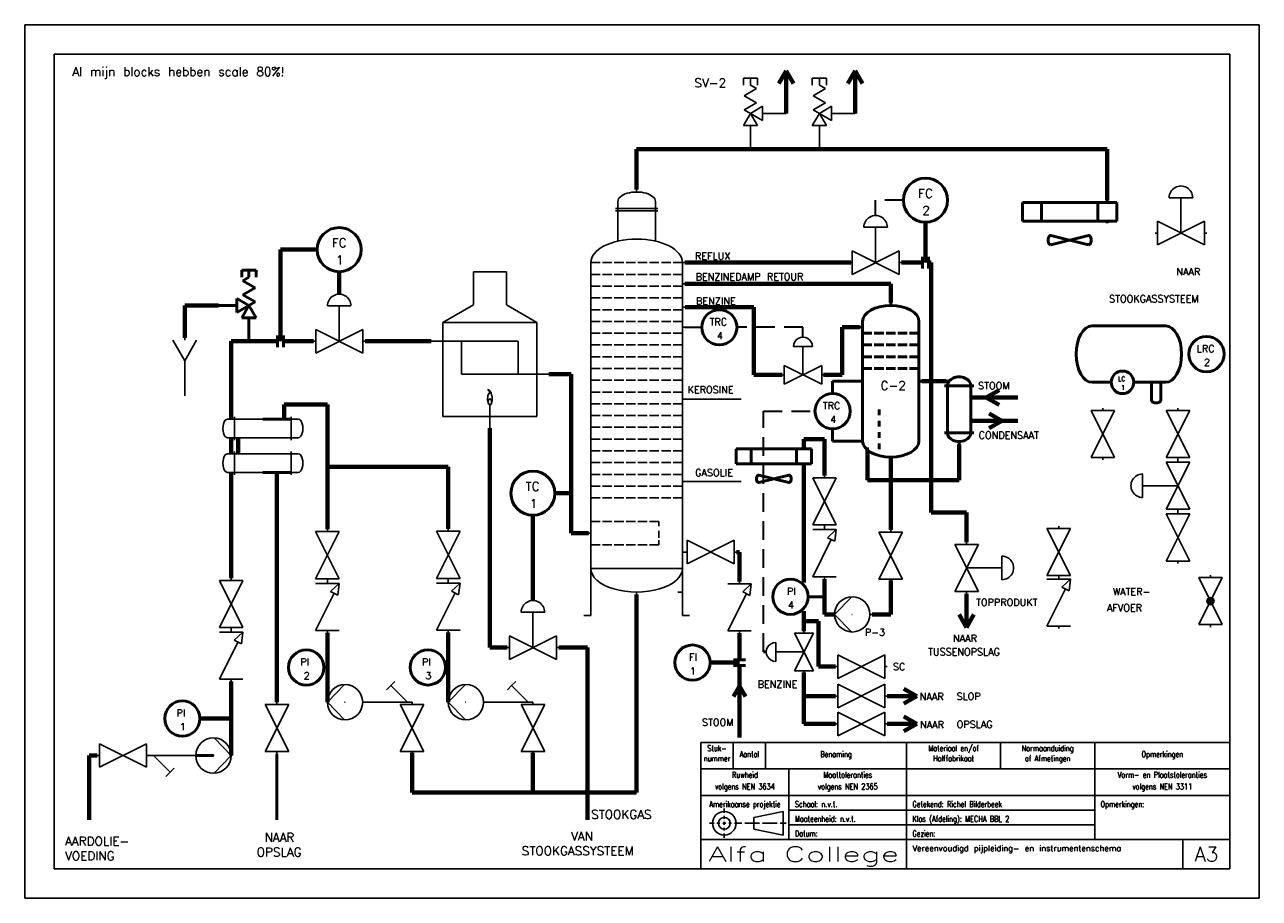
# Model space of a CAD drawing. Extents: x 0 to 420, y 0 to 297.
import ezdxf
from ezdxf.enums import TextEntityAlignment as Align

# ---------------------------------------------------------------- set-up
doc = ezdxf.new("R2010")
doc.units = 0
doc.header["$MEASUREMENT"] = 0
doc.linetypes.add('HIDDEN', pattern=[9.525, 6.35, -3.175])
doc.layers.get('0').update_dxf_attribs({"linetype": 'CONTINUOUS'})
for name, color, linetype in [('KADER25', 3, 'CONTINUOUS'), ('KADER50', 7, 'CONTINUOUS'), ('KADER70', 5, 'CONTINUOUS'), ('T25', 3, 'CONTINUOUS'), ('T70', 5, 'CONTINUOUS')]:
    doc.layers.add(name, color=color, linetype=linetype)
for name, color, linetype, lineweight in [('Omtrekslijn', 7, 'CONTINUOUS', 50), ('Proceslijn', 5, 'CONTINUOUS', 70), ('Stippellijn', 3, 'HIDDEN', 35), ('Tekst', 3, 'CONTINUOUS', 35)]:
    doc.layers.add(name, color=color, linetype=linetype, lineweight=lineweight)
doc.styles.add('KADER1', font='SIMPLEX.SHX', dxfattribs={"height": 5})
doc.styles.add('KADER2', font='SIMPLEX.shx', dxfattribs={"width": 0.7, "height": 2})
doc.styles.get("Standard").update_dxf_attribs({"font": 'TXT.shx', "height": 3})

# ---------------------------------------------------------------- blocks, each defined once
blk = doc.blocks.new('04_NenWarmtewisselaar')
at = {"layer": 'KADER25', "color": 0}
for p, q in [((-12, 8), (-15, 8)), ((-12, 8), (-12, 9)), ((12, 8), (-12, 8)), ((-12, 8), (-12, 0)), ((12, 8), (12, 9)), ((12, 0), (12, 8)), ((12, 8), (15, 8)), ((-12, 0), (-15, 0)), ((-12, 0), (12, 0)), ((-12, 0), (-12, -1)), ((12, 0), (12, 0)), ((12, 0), (15, 0)), ((12, 0), (12, -1))]:
    blk.add_line(p, q, dxfattribs=at)
for centre, major_axis in [((-15, 4), (0, 4)), ((15, 4), (0, -4))]:
    blk.add_ellipse(centre, major_axis=major_axis, ratio=0.5, start_param=0, end_param=3.141593, dxfattribs=at)
blk = doc.blocks.new('04_NenFornuis')
at = {"layer": 'KADER25', "color": 0}
for p, q in [((-7.01, 47.5), (-7.01, 61.5)), ((7.01, 61.5), (-7.01, 61.5)), ((7.01, 47.5), (7.01, 61.5)), ((-20, 40), (-7.01, 47.5)), ((20, 40), (7.01, 47.5)), ((-20, 0), (-20, 40)), ((-20, 40), (20, 40)), ((20, 40), (20, 0)), ((-20, 32), (-25, 32)), ((-20, 32), (12, 32)), ((-12, 18), (-12, 32)), ((12, 32), (12, 18)), ((12, 18), (-12, 18)), ((12, 18), (20, 18)), ((20, 18), (25, 18)), ((20, 0), (-20, 0)), ((0, 0), (0, 5)), ((0, 0), (0, -5))]:
    blk.add_line(p, q, dxfattribs=at)
for centre, major_axis, ratio, start_param, end_param in [((-0.49, 8.22), (0.49, -3.22), 0.442287, 0, 3.141593), ((-0.49, 9.47), (-0.49, 1.97), 0.356881, 4.885896, 6.283185), ((0, 7.5), (0, -2.5), 0.395368, 3.027106, 6.283185)]:
    blk.add_ellipse(centre, major_axis=major_axis, ratio=ratio, start_param=start_param, end_param=end_param, dxfattribs=at)
blk.add_ellipse((0, 6.25), major_axis=(0, -1.25), ratio=0.59927, dxfattribs=at)
blk = doc.blocks.new('04_KlepMetRegelaar')
at = {"layer": 'KADER25', "color": 0}
for p, q in [((11, 15), (6, 15)), ((11, 0), (11, 15)), ((11, 15), (16, 15)), ((1, 0), (0, 0)), ((1, 5), (1, 0)), ((1, -5), (21, 5)), ((21, -5), (1, 5)), ((1, 0), (1, -5)), ((21, 0), (21, 5)), ((22, 0), (21, 0)), ((21, 0), (21, -5))]:
    blk.add_line(p, q, dxfattribs=at)
blk.add_ellipse((11, 15), major_axis=(5, 0), ratio=1, start_param=0, end_param=3.141593, dxfattribs=at)
blk = doc.blocks.new('04_Klep')
at = {"layer": 'KADER25', "color": 0}
for p, q in [((1, 0), (0, 0)), ((1, 5), (1, 0)), ((1, -5), (21, 5)), ((21, -5), (1, 5)), ((1, 0), (1, -5)), ((21, 0), (21, 5)), ((22, 0), (21, 0)), ((21, 0), (21, -5))]:
    blk.add_line(p, q, dxfattribs=at)
blk = doc.blocks.new('04_Y_filter')
at = {"layer": 'KADER25', "color": 0}
for p, q in [((1, 0), (-1, 0)), ((19, 0), (1, 0)), ((1, 0), (8.07, -7.07)), ((8.07, -7.07), (6.3, -8.84)), ((8.07, -7.07), (9.84, -5.3))]:
    blk.add_line(p, q, dxfattribs=at)
blk = doc.blocks.new('04_NenPomp')
at = {"layer": 'KADER25', "color": 0}
for p, q in [((15, 0), (7.74, 7.5)), ((0, 0), (-1, 0)), ((7.5, 0), (7.74, 0)), ((7.74, 0), (7.5, 0)), ((7.5, 0), (7.5, 0)), ((7.5, 0), (7.5, 0)), ((7.74, -7.5), (15, 0)), ((15, 0), (15, 0))]:
    blk.add_line(p, q, dxfattribs=at)
blk.add_circle((7.5, 0), 7.5, dxfattribs=at)
blk = doc.blocks.new('04_Terugslagklep')
at = {"layer": 'KADER25', "color": 0}
for p, q in [((1, 0), (0, 0)), ((1, 5), (1, 0)), ((16.8, -2.9), (1, 5)), ((1, 0), (1, -5)), ((21, 0), (21, 5)), ((22, 0), (21, 0)), ((21, 0), (21, -5)), ((17.59, -1.34), (16.04, -4.39)), ((21, -5), (16.04, -4.39)), ((21, -5), (17.59, -1.34))]:
    blk.add_line(p, q, dxfattribs=at)
blk = doc.blocks.new('04_Funnel')
at = {"layer": 'KADER25', "color": 0}
for p, q in [((0, -1), (0, 0)), ((0, -9.66), (-5, -1)), ((0, -9.66), (5, -1)), ((0, -9.66), (0, -24.66))]:
    blk.add_line(p, q, dxfattribs=at)
blk = doc.blocks.new('04_Kolom')
at = {"layer": 'KADER25', "color": 0}
for p, q in [((0, 170), (0, 171)), ((-8, 163), (-9, 163)), ((-8, 166), (-8, 149.12)), ((-8, 166), (-8, 163)), ((-8, 163), (8, 163)), ((-8, 163), (-8, 162)), ((8, 166), (8, 149.12)), ((8, 163), (9, 163)), ((-8, 162), (-9, 162)), ((-8, 162), (8, 162)), ((8, 162), (9, 162)), ((-19.5, 10), (-19.5, 140)), ((-19.5, 140), (-15.5, 140)), ((-14.5, 140), (-10.5, 140)), ((-9.5, 140), (-5.5, 140)), ((-4.5, 140), (-0.5, 140)), ((0.5, 140), (4.5, 140)), ((5.5, 140), (9.5, 140)), ((10.5, 140), (14.5, 140)), ((15.5, 140), (19.5, 140)), ((19.5, 10), (19.5, 140)), ((19.5, 140), (20.5, 140)), ((-19.5, 135), (-15.5, 135)), ((-14.5, 135), (-10.5, 135)), ((-9.5, 135), (-5.5, 135)), ((-4.5, 135), (-0.5, 135)), ((0.5, 135), (4.5, 135)), ((5.5, 135), (9.5, 135)), ((10.5, 135), (14.5, 135)), ((15.5, 135), (19.5, 135)), ((-19.5, 130), (-15.5, 130)), ((-14.5, 130), (-10.5, 130)), ((-9.5, 130), (-5.5, 130)), ((-4.5, 130), (-0.5, 130)), ((0.5, 130), (4.5, 130)), ((5.5, 130), (9.5, 130)), ((10.5, 130), (14.5, 130)), ((15.5, 130), (19.5, 130)), ((19.5, 130), (19.5, 131)), ((19.5, 131), (20.5, 131)), ((-19.5, 125), (-15.5, 125)), ((-14.5, 125), (-10.5, 125)), ((-9.5, 125), (-5.5, 125)), ((-4.5, 125), (-0.5, 125)), ((0.5, 125), (4.5, 125)), ((5.5, 125), (9.5, 125)), ((10.5, 125), (14.5, 125)), ((15.5, 125), (19.5, 125)), ((19.5, 120), (19.57, 121)), ((19.57, 121), (20.57, 121)), ((-19.5, 120), (-15.5, 120)), ((-14.5, 120), (-10.5, 120)), ((-9.5, 120), (-5.5, 120)), ((-4.5, 120), (-0.5, 120)), ((0.5, 120), (4.5, 120)), ((5.5, 120), (9.5, 120)), ((10.5, 120), (14.5, 120)), ((15.5, 120), (19.5, 120)), ((-19.5, 115), (-15.5, 115)), ((-14.5, 115), (-10.5, 115)), ((-9.5, 115), (-5.5, 115)), ((-4.5, 115), (-0.5, 115)), ((0.5, 115), (4.5, 115)), ((5.5, 115), (9.5, 115)), ((10.5, 115), (14.5, 115)), ((15.5, 115), (19.5, 115)), ((19.5, 110), (19.5, 112.5)), ((19.5, 112.5), (20.5, 112.5)), ((-19.5, 110), (-15.5, 110)), ((-19.5, 105), (-15.5, 105)), ((-14.5, 110), (-10.5, 110)), ((-14.5, 105), (-10.5, 105)), ((-9.5, 110), (-5.5, 110)), ((-9.5, 105), (-5.5, 105)), ((-4.5, 110), (-0.5, 110)), ((-4.5, 105), (-0.5, 105)), ((0.5, 110), (4.5, 110)), ((0.5, 105), (4.5, 105)), ((5.5, 110), (9.5, 110)), ((5.5, 105), (9.5, 105)), ((10.5, 110), (14.5, 110)), ((10.5, 105), (14.5, 105)), ((15.5, 110), (19.5, 110)), ((15.5, 105), (19.5, 105)), ((-19.5, 100), (-15.5, 100)), ((-14.5, 100), (-10.5, 100)), ((-9.5, 100), (-5.5, 100)), ((-4.5, 100), (-0.5, 100)), ((0.5, 100), (4.5, 100)), ((5.5, 100), (9.5, 100)), ((10.5, 100), (14.5, 100)), ((15.5, 100), (19.5, 100)), ((-19.5, 95), (-15.5, 95)), ((-14.5, 95), (-10.5, 95)), ((-9.5, 95), (-5.5, 95)), ((-4.5, 95), (-0.5, 95)), ((0.5, 95), (4.5, 95)), ((5.5, 95), (9.5, 95)), ((10.5, 95), (14.5, 95)), ((15.5, 95), (19.5, 95)), ((-19.5, 90), (-15.5, 90)), ((-14.5, 90), (-10.5, 90)), ((-9.5, 90), (-5.5, 90)), ((-4.5, 90), (-0.5, 90)), ((0.5, 90), (4.5, 90)), ((5.5, 90), (9.5, 90)), ((10.5, 90), (14.5, 90)), ((15.5, 90), (19.5, 90)), ((-19.5, 85), (-15.5, 85)), ((-14.5, 85), (-10.5, 85)), ((-9.5, 85), (-5.5, 85)), ((-4.5, 85), (-0.5, 85)), ((0.5, 85), (4.5, 85)), ((5.5, 85), (9.5, 85)), ((10.5, 85), (14.5, 85)), ((15.5, 85), (19.5, 85)), ((-19.5, 80), (-15.5, 80)), ((-14.5, 80), (-10.5, 80)), ((-9.5, 80), (-5.5, 80)), ((-4.5, 80), (-0.5, 80)), ((0.5, 80), (4.5, 80)), ((5.5, 80), (9.5, 80)), ((10.5, 80), (14.5, 80)), ((15.5, 80), (19.5, 80)), ((19.5, 80), (19.5, 82)), ((19.5, 82), (20.5, 82)), ((-19.5, 75), (-15.5, 75)), ((-14.5, 75), (-10.5, 75)), ((-9.5, 75), (-5.5, 75)), ((-4.5, 75), (-0.5, 75)), ((0.5, 75), (4.5, 75)), ((5.5, 75), (9.5, 75)), ((10.5, 75), (14.5, 75)), ((15.5, 75), (19.5, 75)), ((-19.5, 70), (-15.5, 70)), ((-14.5, 70), (-10.5, 70)), ((-9.5, 70), (-5.5, 70)), ((-4.5, 70), (-0.5, 70)), ((0.5, 70), (4.5, 70)), ((5.5, 70), (9.5, 70)), ((10.5, 70), (14.5, 70)), ((15.5, 70), (19.5, 70)), ((-19.5, 65), (-15.5, 65)), ((-14.5, 65), (-10.5, 65)), ((-9.5, 65), (-5.5, 65)), ((-4.5, 65), (-0.5, 65)), ((0.5, 65), (4.5, 65)), ((5.5, 65), (9.5, 65)), ((10.5, 65), (14.5, 65)), ((15.5, 65), (19.5, 65)), ((-19.5, 60), (-15.5, 60)), ((-14.5, 60), (-10.5, 60)), ((-9.5, 60), (-5.5, 60)), ((-4.5, 60), (-0.5, 60)), ((0.5, 60), (4.5, 60)), ((5.5, 60), (9.5, 60)), ((10.5, 60), (14.5, 60)), ((15.5, 60), (19.5, 60)), ((-19.5, 55), (-15.5, 55)), ((-14.5, 55), (-10.5, 55)), ((-9.5, 55), (-5.5, 55)), ((-4.5, 55), (-0.5, 55)), ((0.5, 55), (4.5, 55)), ((5.5, 55), (9.5, 55)), ((10.5, 55), (14.5, 55)), ((15.5, 55), (19.5, 55)), ((-19.5, 50), (-15.5, 50)), ((-14.5, 50), (-10.5, 50)), ((-9.5, 50), (-5.5, 50)), ((-4.5, 50), (-0.5, 50)), ((0.5, 50), (4.5, 50)), ((5.5, 50), (9.5, 50)), ((10.5, 50), (14.5, 50)), ((15.5, 50), (19.5, 50)), ((-19.5, 45), (-15.5, 45)), ((-14.5, 45), (-10.5, 45)), ((-9.5, 45), (-5.5, 45)), ((-4.5, 45), (-0.5, 45)), ((0.5, 45), (4.5, 45)), ((5.5, 45), (9.5, 45)), ((10.5, 45), (14.5, 45)), ((15.5, 45), (19.5, 45)), ((19.5, 45), (19.5, 47)), ((19.5, 47), (20.5, 47)), ((-19.5, 40), (-15.5, 40)), ((-19.5, 40), (-19.5, 25)), ((-14.5, 40), (-10.5, 40)), ((-9.5, 40), (-5.5, 40)), ((-4.5, 40), (-0.5, 40)), ((0.5, 40), (4.5, 40)), ((5.5, 40), (9.5, 40)), ((10.5, 40), (14.5, 40)), ((15.5, 40), (19.5, 40)), ((-19.5, 25), (-19.5, 30)), ((-19.5, 30), (-15.5, 30)), ((-14.5, 30), (-10.5, 30)), ((-9.5, 30), (-5.5, 30)), ((-4.5, 30), (-0.5, 30)), ((0.5, 30), (4.5, 30)), ((5.5, 30), (9.5, 30)), ((9.5, 30), (9.5, 28)), ((-19.5, 25), (-20.5, 25)), ((9.5, 23), (9.5, 26)), ((9.5, 20), (9.5, 22)), ((-19.5, 20), (-15.5, 20)), ((-14.5, 20), (-10.5, 20)), ((-9.5, 20), (-5.5, 20)), ((-4.5, 20), (-0.5, 20)), ((0.5, 20), (4.5, 20)), ((5.5, 20), (9.5, 20)), ((19.5, 10), (19.5, 17)), ((19.5, 17), (20.5, 17)), ((-19.5, 10), (19.5, 10)), ((-19.5, 10), (-19.5, -10)), ((19.5, 10), (19.5, -10)), ((0, 0), (0, -1)), ((19.5, 0), (17.5, 0)), ((-19.5, -10), (-22.5, -10)), ((19.5, -10), (22.5, -10))]:
    blk.add_line(p, q, dxfattribs=at)
for centre, major_axis, ratio, start_param, end_param in [((0, 166), (8, 0), 0.5, 0, 3.141593), ((0, 140), (-19.5, 0), 0.512821, 3.141593, 6.283185), ((0, 10), (-19.5, 0), 0.512821, 0, 3.141593)]:
    blk.add_ellipse(centre, major_axis=major_axis, ratio=ratio, start_param=start_param, end_param=end_param, dxfattribs=at)
blk = doc.blocks.new('04_Overdrukventiel_2')
at = {"color": 0}
for p, q in [((-3, 27.2), (-3, 30.2)), ((-3, 30.2), (0, 30.2)), ((-2.6, 25.7), (0, 27.2)), ((0, 27.2), (0, 30.2)), ((0, 30.2), (3, 30.2)), ((3, 30.2), (3, 27.2)), ((2.6, 22.7), (-2.6, 25.7)), ((-2.6, 19.7), (2.6, 22.7)), ((-5.2, 18.2), (0, 15.2)), ((-5.2, 12.2), (-5.2, 18.2)), ((2.6, 16.7), (-2.6, 19.7)), ((2.6, 16.7), (0, 15.2)), ((-15.2, 15.2), (-5.2, 15.2)), ((0, 15.2), (-5.2, 12.2)), ((-3, 10), (0, 15.2)), ((0, 15.2), (3, 10)), ((3, 10), (-3, 10)), ((0, 0), (0, 10))]:
    blk.add_line(p, q, dxfattribs=at)
blk = doc.blocks.new('04_BenzineStripper')
at = {"layer": 'Omtrekslijn'}
for p, q in [((0, -1), (0, 0)), ((-9.6, -6.43), (-9.6, -8.43)), ((-9.6, -8.43), (-10.6, -8.43)), ((-9.6, -26.77), (-10.6, -26.77)), ((9.6, -26.77), (10.6, -26.77)), ((-3.96, -36.39), (-3.96, -38.31)), ((-3.96, -40.24), (-3.96, -42.17)), ((-3.96, -44.1), (-3.96, -46.02)), ((-9.6, -47.1), (-10.6, -47.1)), ((-7.91, -50.18), (-7.91, -49.33)), ((-3.96, -47.95), (-3.96, -49.88)), ((-3.96, -49.88), (-3.96, -47.95)), ((0, -52.53), (0, -53.53))]:
    blk.add_line(p, q, dxfattribs=at)
at = {"layer": 'Omtrekslijn', "color": 0}
for p, q in [((-9.6, -47.1), (-9.6, -6.43)), ((9.6, -47.1), (9.6, -6.43)), ((-9.6, -10.43), (-6.4, -10.43)), ((-5.6, -10.43), (-2.4, -10.43)), ((-1.6, -10.43), (1.6, -10.43)), ((2.4, -10.43), (5.6, -10.43)), ((6.4, -10.43), (9.6, -10.43)), ((-9.6, -14.43), (-6.4, -14.43)), ((-5.6, -14.43), (-2.4, -14.43)), ((-1.6, -14.43), (1.6, -14.43)), ((2.4, -14.43), (5.6, -14.43)), ((6.4, -14.43), (9.6, -14.43)), ((-9.6, -18.43), (-6.4, -18.43)), ((-5.6, -18.43), (-2.4, -18.43)), ((-1.6, -18.43), (1.6, -18.43)), ((2.4, -18.43), (5.6, -18.43)), ((6.4, -18.43), (9.6, -18.43)), ((-9.6, -22.43), (-6.4, -22.43)), ((-5.6, -22.43), (-2.4, -22.43)), ((-1.6, -22.43), (1.6, -22.43)), ((2.4, -22.43), (5.6, -22.43)), ((6.4, -22.43), (9.6, -22.43))]:
    blk.add_line(p, q, dxfattribs=at)
at = {"layer": 'Omtrekslijn'}
for centre, major_axis in [((0, -6.43), (-9.6, 0)), ((0, -47.1), (9.6, 0))]:
    blk.add_ellipse(centre, major_axis=major_axis, ratio=0.565396, start_param=3.141593, end_param=6.283185, dxfattribs=at)
blk = doc.blocks.new('04_Ventilator')
at = {"layer": 'Omtrekslijn', "color": 0}
for p, q in [((0, -1), (0, 0)), ((-45, -1), (-45, -11)), ((5, -1), (-45, -1)), ((-45, -1), (-35, -1)), ((-35, -1), (-35, -11)), ((-5, -11), (-5, -1)), ((-5, -1), (5, -1)), ((5, -1), (0, -1)), ((5, -11), (5, -1)), ((-45, -11), (5, -11)), ((5, -11), (-5, -11)), ((0, -11), (0, -12)), ((-30, -18.5), (-10, -23.5)), ((-10, -18.5), (-30, -23.5))]:
    blk.add_line(p, q, dxfattribs=at)
blk.add_ellipse((-30, -21), major_axis=(0, 2.5), ratio=0.585267, start_param=0, end_param=3.141593, dxfattribs=at)
at = {"layer": 'Omtrekslijn', "color": 0, "extrusion": (0, 0, -1)}
blk.add_ellipse((-10, -21), major_axis=(0, 2.5), ratio=0.585267, start_param=0, end_param=3.141593, dxfattribs=at)
blk = doc.blocks.new('04_Warmtewisselaar')
at = {"layer": 'Omtrekslijn'}
for p, q in [((-4, 20), (-5, 20)), ((4, 20), (-4, 20)), ((-4, 20), (-4, 4)), ((4, 4), (4, 20)), ((4, 20), (5, 20)), ((-4, 4), (-5, 4)), ((-4, 4), (4, 4)), ((0, 1), (0, 0)), ((4, 4), (5, 4))]:
    blk.add_line(p, q, dxfattribs=at)
at = {"layer": 'Omtrekslijn', "extrusion": (0, 0, -1)}
blk.add_ellipse((0, 20), major_axis=(-4, 0), ratio=0.750206, start_param=0, end_param=3.141593, dxfattribs=at)
at = {"layer": 'Omtrekslijn'}
blk.add_ellipse((0, 4), major_axis=(-4, 0), ratio=0.750206, start_param=0, end_param=3.141593, dxfattribs=at)

msp = doc.modelspace()

# ---------------------------------------------------------------- hatches: boundary and pattern name
at = {"layer": 'Proceslijn'}
h = msp.add_hatch(color=0, dxfattribs=at)
edge = h.paths.add_edge_path()
edge.add_arc((403.41, 101.03), 1, 0, 360)

# ---------------------------------------------------------------- linework, layer by layer
for p, q in [((224.58, 169.72), (243.79, 169.72)), ((71.42, 156.53), (72.62, 156.53)), ((224.58, 141.72), (243.79, 141.72))]:
    msp.add_line(p, q)
at = {"layer": 'KADER25'}
for p, q in [((0, 0), (0, 297)), ((0, 297), (420, 297)), ((420, 297), (420, 0)), ((238, 29), (238, 30.5)), ((258, 29.5), (248, 27.5)), ((258, 25.5), (258, 29.5)), ((260, 30), (364, 30)), ((234.5, 25.5), (233, 25.5)), ((234.97, 25.5), (234.97, 25.5)), ((235, 25.5), (235, 25.5)), ((236.5, 25.5), (235.5, 25.5)), ((237, 25.5), (237, 25.5)), ((238, 25.5), (237.5, 25.5)), ((238, 28.5), (238, 28.5)), ((238, 27), (238, 28)), ((238, 26.5), (238, 26.5)), ((238, 25), (238, 26)), ((238, 25.5), (238.5, 25.5)), ((239, 25.5), (239, 25.5)), ((239.5, 25.5), (240.5, 25.5)), ((241, 25.5), (241, 25.5)), ((241.5, 25.5), (244, 25.5)), ((244.5, 25.5), (244.5, 25.5)), ((245, 25.5), (250, 25.5)), ((247, 25.5), (247, 25.5)), ((248, 27.5), (248, 25.5)), ((248, 23.5), (248, 25.5)), ((250.5, 25.5), (250.5, 25.5)), ((250.5, 25.5), (250.5, 25.5)), ((251, 25.5), (256, 25.5)), ((256.5, 25.5), (256.5, 25.5)), ((257, 25.5), (259, 25.5)), ((258, 25.5), (258, 21.5)), ((238, 24.5), (238, 24.5)), ((238, 24), (238, 23)), ((238, 22.5), (238, 22.5)), ((238, 22), (238, 20.5)), ((258, 21.5), (248, 23.5)), ((260, 25), (364, 25)), ((420, 0), (0, 0))]:
    msp.add_line(p, q, dxfattribs=at)
for radius in [4, 2]:
    msp.add_circle((238, 25.5), radius, dxfattribs=at)
at = {"layer": 'KADER50'}
for p, q in [((230, 10), (230, 53)), ((230, 53), (410, 53)), ((241, 53), (241, 44)), ((252, 53), (252, 44)), ((300, 53), (300, 20)), ((332, 53), (332, 44)), ((364, 53), (364, 20)), ((230, 44), (410, 44)), ((260, 44), (260, 20)), ((230, 35), (410, 35)), ((230, 20), (410, 20)), ((300, 10), (300, 20)), ((394, 10), (394, 20))]:
    msp.add_line(p, q, dxfattribs=at)
at = {"layer": 'KADER70'}
for p, q in [((10, 10), (10, 287)), ((10, 287), (410, 287)), ((410, 287), (410, 10)), ((410, 53), (410, 10)), ((410, 10), (10, 10))]:
    msp.add_line(p, q, dxfattribs=at)
at = {"layer": 'Omtrekslijn'}
for p, q in [((305.42, 218.12), (305.42, 214.12)), ((307.42, 216.12), (307.42, 218.12)), ((307.42, 216.12), (307.42, 214.12)), ((86.05, 189.38), (86.05, 191.38)), ((86.05, 189.38), (86.05, 187.38)), ((88.05, 189.38), (88.05, 191.38)), ((88.05, 191.38), (88.05, 187.38)), ((284.02, 175.78), (274.85, 175.78)), ((274.85, 175.78), (274.85, 171.62)), ((314.42, 175.78), (313.42, 175.78)), ((388.15, 175.42), (377.33, 175.42)), ((383.28, 175.42), (383.28, 169.42)), ((386.53, 175.42), (386.53, 169.42)), ((90.62, 162.93), (81.02, 162.93)), ((81.02, 162.93), (85.82, 162.93)), ((85.82, 162.93), (90.62, 162.93)), ((90.62, 162.93), (88.22, 162.93)), ((274.85, 159.62), (274.85, 155.45)), ((274.85, 155.45), (284.02, 155.45)), ((90.62, 144.75), (81.02, 144.75)), ((81.02, 144.75), (85.82, 144.75)), ((266.5, 102.53), (272.08, 102.53)), ((243.18, 81.12), (241.18, 81.12)), ((241.18, 81.12), (245.18, 81.12)), ((252.29, 83.75), (251.29, 83.75)), ((102.98, 78.46), (101.78, 78.46)), ((144.1, 78.51), (143.16, 78.51)), ((243.18, 79.12), (241.18, 79.12)), ((243.18, 79.12), (245.18, 79.12)), ((64.22, 48.53), (58.22, 48.53)), ((85.82, 49.07), (85.82, 26.71))]:
    msp.add_line(p, q, dxfattribs=at)
at = {"layer": 'Omtrekslijn', "color": 0}
for p, q in [((388.15, 194.62), (363.15, 194.62)), ((369.65, 175.42), (363.15, 175.42))]:
    msp.add_line(p, q, dxfattribs=at)
at = {"layer": 'Omtrekslijn'}
for centre, radius in [((306.42, 237.32), 7.5), ((107, 220.53), 7.5), ((236.32, 194.12), 6), ((402.03, 185.02), 6), ((373.49, 175.42), 3.84), ((274.85, 165.62), 6), ((172.9, 137.7), 7.5), ((260.5, 102.53), 6), ((403.41, 101.03), 1), ((95.78, 78.46), 6), ((137.16, 78.51), 6), ((227.18, 80.12), 6), ((53.63, 61.11), 6)]:
    msp.add_circle(centre, radius, dxfattribs=at)
for centre, major_axis, ratio, start_param, end_param in [((363.15, 185.02), (0, -9.6), 0.565396, 3.141593, 6.283185), ((388.15, 185.02), (0, 9.6), 0.565396, 3.141593, 6.283185), ((384.9, 169.42), (-1.62, 0), 0.615385, 0, 3.141593)]:
    msp.add_ellipse(centre, major_axis=major_axis, ratio=ratio, start_param=start_param, end_param=end_param, dxfattribs=at)
at = {"layer": 'Proceslijn'}
for p, q in [((259.04, 281.35), (256.54, 277.02)), ((259.04, 266.86), (259.04, 281.35)), ((259.04, 281.35), (261.54, 277.02)), ((282.49, 281.35), (279.99, 277.02)), ((282.49, 266.86), (282.49, 281.35)), ((282.49, 281.35), (284.99, 277.02)), ((246.88, 254.7), (208.18, 254.7)), ((208.18, 254.7), (208.18, 240.92)), ((246.88, 254.7), (270.34, 254.7)), ((270.34, 254.7), (368.29, 254.7)), ((368.29, 254.7), (368.29, 237.3)), ((306.42, 216.12), (306.42, 229.82)), ((87.05, 189.38), (87.05, 220.53)), ((87.05, 220.53), (99.5, 220.53)), ((224.58, 216.12), (281.07, 216.12)), ((270.52, 216.12), (280.67, 216.12)), ((298.27, 216.12), (305.42, 216.12)), ((308.42, 216.12), (307.42, 216.12)), ((308.42, 216.12), (308.42, 131.12)), ((107, 205.38), (107, 213.03)), ((224.58, 208.92), (294.62, 208.92)), ((294.62, 208.92), (294.62, 202.55)), ((65.98, 201.53), (54.45, 201.53)), ((54.45, 201.53), (54.45, 190.5)), ((224.63, 200.92), (248.1, 200.92)), ((248.1, 200.92), (248.1, 177.98)), ((284.02, 194.12), (278.12, 194.12)), ((278.12, 194.12), (278.12, 177.98)), ((70.22, 162.93), (70.22, 189.38)), ((70.22, 189.38), (86.05, 189.38)), ((88.05, 189.38), (98.2, 189.38)), ((115.8, 189.38), (138.25, 189.38)), ((185.9, 178.18), (178.25, 178.18)), ((185.9, 124.12), (185.9, 178.18)), ((248.1, 177.98), (257.72, 177.98)), ((278.12, 177.98), (271.8, 177.98)), ((305.22, 175.78), (313.42, 175.78)), ((327.13, 170.28), (331.46, 172.78)), ((321.88, 170.28), (337.88, 170.28)), ((321.88, 170.28), (332.38, 170.28)), ((332.38, 170.28), (327.13, 170.28)), ((327.13, 170.28), (331.46, 167.78)), ((88.22, 162.93), (88.22, 167.86)), ((88.22, 167.86), (102.98, 167.86)), ((102.98, 167.86), (102.98, 125.45)), ((332.38, 162.28), (328.05, 164.78)), ((158.25, 159.78), (158.25, 85.23)), ((321.88, 162.28), (337.88, 162.28)), ((332.38, 162.28), (327.13, 162.28)), ((327.13, 162.28), (329.76, 162.28)), ((332.38, 162.28), (328.05, 159.78)), ((70.22, 156.53), (70.22, 151.15)), ((72.62, 156.53), (72.62, 151.15)), ((265.09, 153.37), (265.09, 156.1)), ((265.09, 156.1), (272.08, 156.1)), ((272.08, 156.1), (272.08, 143.73)), ((286.71, 152.37), (286.71, 142.18)), ((317.88, 142.18), (317.88, 154.28)), ((265.09, 147.23), (265.09, 107.4)), ((294.62, 149.52), (294.62, 125.28)), ((70.22, 108.89), (70.22, 144.75)), ((85.82, 144.75), (85.82, 66.67)), ((102.98, 146.65), (144.1, 146.65)), ((144.1, 146.65), (144.1, 125.57)), ((286.71, 142.18), (317.88, 142.18)), ((185.9, 137.7), (180.4, 137.7)), ((172.9, 108.42), (172.9, 130.2)), ((308.42, 131.12), (320.42, 131.12)), ((320.42, 131.12), (320.42, 121.12)), ((191.78, 124.12), (185.9, 124.12)), ((242.18, 117.72), (243.18, 117.72)), ((243.18, 117.72), (243.18, 107.72)), ((172.9, 101.23), (172.9, 108.42)), ((272.08, 108.53), (272.08, 96.53)), ((294.62, 96.53), (294.62, 108.08)), ((208.18, 35.99), (208.18, 103.32)), ((320.42, 103.52), (320.42, 92.12)), ((265.09, 97.67), (265.09, 90.79)), ((265.09, 94.23), (270.09, 94.23)), ((270.09, 94.23), (270.09, 78.75)), ((272.08, 96.53), (275.53, 96.53)), ((294.62, 96.53), (288.33, 96.53)), ((320.42, 92.12), (317.92, 96.45)), ((320.42, 92.12), (322.92, 96.45)), ((102.98, 90.25), (102.98, 66.66)), ((144.1, 66.66), (144.1, 90.37)), ((243.18, 90.12), (243.18, 81.12)), ((158.25, 85.23), (164.1, 85.23)), ((181.7, 85.23), (191.42, 85.23)), ((191.42, 85.23), (191.42, 26.71)), ((243.18, 80.12), (233.18, 80.12)), ((243.18, 79.12), (243.18, 72.12)), ((265.09, 76.71), (265.09, 59.28)), ((270.09, 78.75), (275.85, 78.75)), ((70.22, 48.53), (70.22, 73.69)), ((243.18, 72.12), (241.18, 68.66)), ((243.18, 72.12), (243.18, 54.65)), ((243.18, 72.12), (245.18, 68.66)), ((275.85, 68.76), (265.09, 68.76)), ((293.45, 68.76), (303.45, 68.76)), ((303.45, 68.76), (299.12, 71.26)), ((303.45, 68.76), (299.12, 66.26)), ((70.22, 61.11), (59.63, 61.11)), ((275.85, 59.28), (265.09, 59.28)), ((293.45, 59.28), (303.45, 59.28)), ((303.45, 59.28), (299.12, 61.78)), ((303.45, 59.28), (299.12, 56.78)), ((24.62, 48.53), (21.95, 48.53)), ((21.95, 48.53), (21.95, 26.71)), ((131.78, 49.46), (131.78, 35.99)), ((172.9, 49.46), (172.9, 35.99)), ((131.78, 35.99), (208.18, 35.99))]:
    msp.add_line(p, q, dxfattribs=at)
at = {"layer": 'Stippellijn'}
for p, q in [((289.47, 232.12), (289.47, 237.32)), ((298.92, 237.32), (289.47, 237.32)), ((224.58, 194.12), (230.32, 194.12)), ((264.76, 194.12), (242.32, 194.12)), ((264.76, 190.78), (264.76, 194.12)), ((251.29, 83.75), (251.29, 165.62)), ((251.29, 165.62), (268.85, 165.62))]:
    msp.add_line(p, q, dxfattribs=at)

# ---------------------------------------------------------------- block references
for name, p, xscale, yscale, zscale in [('04_Overdrukventiel_2', (246.88, 254.7), -0.8, 0.8, 0.8), ('04_Overdrukventiel_2', (270.34, 254.7), -0.8, 0.8, 0.8), ('04_KlepMetRegelaar', (257.72, 177.98), 0.6400000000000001, 0.6400000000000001, 0.6400000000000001)]:
    msp.add_blockref(name, p, dxfattribs=dict(xscale=xscale, yscale=yscale, zscale=zscale))
at = {"layer": 'Omtrekslijn'}
for name, p, xscale, yscale, zscale in [('04_Kolom', (208.18, 104.12), 0.8, 0.8, 0.8), ('04_KlepMetRegelaar', (384.54, 226.18), 0.8, 0.8, 0.8), ('04_Ventilator', (368.29, 237.22), 0.6400000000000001, 0.6400000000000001, 0.6400000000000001), ('04_KlepMetRegelaar', (280.67, 216.12), 0.8, 0.8, 0.8), ('04_Overdrukventiel_2', (76.3, 189.38), 0.8, 0.8, 0.8), ('04_NenFornuis', (158.25, 163.78), 0.8, 0.8, 0.8), ('04_KlepMetRegelaar', (98.2, 189.38), 0.8, 0.8, 0.8), ('04_Funnel', (54.45, 190.5), 0.8, 0.8, 0.8), ('04_NenWarmtewisselaar', (81.02, 156.53), 0.8, 0.8, 0.8), ('04_NenWarmtewisselaar', (81.02, 144.75), 0.8, 0.8, 0.8), ('04_Ventilator', (265.09, 153.37), 0.5120000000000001, 0.5120000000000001, 0.5120000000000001), ('04_Klep', (224.58, 117.72), 0.8, 0.8, 0.8), ('04_KlepMetRegelaar', (164.1, 85.23), 0.8, 0.8, 0.8), ('04_Klep', (275.85, 78.75), 0.8, 0.8, 0.8), ('04_Klep', (275.85, 68.76), 0.8, 0.8, 0.8), ('04_Klep', (275.85, 59.28), 0.8, 0.8, 0.8), ('04_Klep', (24.62, 48.53), 0.8, 0.8, 0.8), ('04_NenPomp', (58.22, 48.53), 0.8, 0.8, 0.8)]:
    msp.add_blockref(name, p, dxfattribs=dict(at, xscale=xscale, yscale=yscale, zscale=zscale))
for name, p in [('04_BenzineStripper', (294.62, 202.55)), ('04_Warmtewisselaar', (317.88, 154.28))]:
    msp.add_blockref(name, p, dxfattribs=at)
for name, p, xscale, yscale, zscale, rotation in [('04_Klep', (366.77, 149.07), 0.8, 0.8, 0.8, 90), ('04_Klep', (392.32, 149.07), 0.8, 0.8, 0.8, 90), ('04_KlepMetRegelaar', (392.32, 149.07), -0.8, 0.8, 0.8, 90), ('04_Klep', (272.08, 143.73), -0.8, 0.8, 0.8, 90), ('04_Klep', (392.32, 113.87), 0.8, 0.8, 0.8, 90), ('04_Terugslagklep', (272.08, 108.53), 0.8, 0.8, 0.8, 90), ('04_Klep', (351.76, 108.92), 0.8, 0.8, 0.8, 90), ('04_Klep', (102.98, 107.85), 0.8, 0.8, 0.8, 90), ('04_Klep', (144.1, 107.97), 0.8, 0.8, 0.8, 90), ('04_Klep', (294.62, 107.68), 0.8, 0.8, 0.8, 90), ('04_KlepMetRegelaar', (320.42, 121.12), 0.8, 0.8, 0.8, 270), ('04_Terugslagklep', (351.76, 91.72), 0.8, 0.8, 0.8, 90), ('04_Klep', (403.41, 92.23), 0.8, 0.8, 0.8, 90), ('04_Klep', (70.22, 91.29), 0.8, 0.8, 0.8, 90), ('04_Terugslagklep', (102.98, 90.25), 0.8, 0.8, 0.8, 90), ('04_Terugslagklep', (144.1, 90.37), 0.8, 0.8, 0.8, 90), ('04_Terugslagklep', (243.18, 90.12), 0.8, 0.8, 0.8, 90), ('04_NenPomp', (287.53, 96.53), 0.8, 0.8, 0.8, 180), ('04_Terugslagklep', (70.22, 73.69), 0.8, 0.8, 0.8, 90), ('04_KlepMetRegelaar', (265.09, 90.79), -0.6400000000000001, 0.6400000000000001, 0.6400000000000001, 90), ('04_NenPomp', (114.98, 66.66), 0.8, 0.8, 0.8, 180), ('04_NenPomp', (156.1, 66.66), 0.8, 0.8, 0.8, 180), ('04_Klep', (85.82, 49.07), 0.8, 0.8, 0.8, 90), ('04_Klep', (131.78, 49.06), 0.8, 0.8, 0.8, 90), ('04_Klep', (172.9, 49.06), 0.8, 0.8, 0.8, 90)]:
    msp.add_blockref(name, p, dxfattribs=dict(at, xscale=xscale, yscale=yscale, zscale=zscale, rotation=rotation))
at = {"layer": 'Proceslijn', "xscale": 0.8, "yscale": 0.8, "zscale": 0.8, "rotation": 180}
for p in [(130.98, 66.66), (172.1, 66.66)]:
    msp.add_blockref('04_Y_filter', p, dxfattribs=at)
at = {"layer": 'Proceslijn', "xscale": 0.8, "yscale": 0.8, "zscale": 0.8}
msp.add_blockref('04_Y_filter', (43.02, 48.53), dxfattribs=at)

# ---------------------------------------------------------------- texts
at = {"layer": 'KADER25'}
msp.add_text('Al mijn blocks hebben scale 80%%%!', height=3, dxfattribs=at).set_placement((16.19, 279.55))
at = {"layer": 'Omtrekslijn'}
msp.add_text('C-2', height=3, dxfattribs=at).set_placement((291.16, 172.81))
at = {"layer": 'T25', "style": 'KADER2', "width": 0.7}
for s, p in [('Stuk-', (235.5, 50)), ('Materiaal en/of', (316, 50)), ('Normaanduiding', (348, 50)), ('nummer', (235.5, 46.57)), ('Aantal', (246.5, 48)), ('Benaming', (276, 48)), ('Halffabrikaat', (316, 46.57)), ('of Afmetingen', (348, 46.57)), ('Opmerkingen', (387, 48)), ('Ruwheid', (245, 41)), ('Maattoleranties', (280, 41)), ('Vorm- en Plaatstoleranties', (387, 41)), ('volgens NEN 3634', (245, 37)), ('volgens NEN 2365', (280, 37)), ('volgens NEN 3311', (387, 37)), ('Amerikaanse projektie', (245, 31))]:
    msp.add_text(s, height=2, dxfattribs=at).set_placement(p, align=Align.CENTER)
for s, p in [('Schaal: n.v.t.', (262, 31)), ('Getekend: Richel Bilderbeek', (302, 31)), ('Opmerkingen:', (366, 31)), ('Maateenheid: n.v.t.', (262, 26)), ('Klas (Afdeling): MECHA BBL 2', (302, 26)), ('Datum:', (262, 21)), ('Gezien:', (302, 21))]:
    msp.add_text(s, height=2, dxfattribs=at).set_placement(p)
at = {"layer": 'T25'}
msp.add_text('Vereenvoudigd pijpleiding- en instrumentenschema', height=2, dxfattribs=at).set_placement((302, 16))
at = {"layer": 'T70', "style": 'KADER1', "width": 1.475676}
msp.add_text('Alfa College', height=5, dxfattribs=at).set_placement((232.5, 12.5), (297.5, 12.5), align=Align.FIT)
at = {"layer": 'T70'}
msp.add_text('A3', height=5, dxfattribs=at).set_placement((402, 15), align=Align.MIDDLE)
at = {"layer": 'Tekst'}
for s, height, p in [('SV-2', 3, (227.83, 275.71)), ('FC', 3, (303.93, 238.14)), (' 2', 3, (302.68, 232.32)), ('FC', 3, (104.51, 221.35)), (' 1', 3, (103.25, 215.53)), ('REFLUX', 2.4, (228.01, 217.19)), ('NAAR', 2.4, (391.79, 211.88)), ('BENZINEDAMP RETOUR', 2.4, (228.22, 210.09)), ('BENZINE', 2.4, (228.39, 201.91)), ('STOOKGASSYSTEEM', 2.4, (368.9, 202.61)), ('TRC', 2.4, (233, 194.78)), (' 4', 2.4, (233.33, 190.12)), ('LRC', 2.4, (398.71, 185.68)), (' 2', 2.4, (399.03, 181.02)), (' LC', 1.536, (370.57, 175.84)), ('KEROSINE', 2.4, (225.51, 171.7)), ('STOOM', 2.4, (324.34, 173.09)), (' 1', 1.536, (371.58, 172.86)), ('TRC', 2.4, (271.53, 166.28)), (' 4', 2.4, (271.85, 161.62)), ('CONDENSAAT', 2.4, (324.54, 156.25)), ('GASOLIE', 2.4, (228.08, 143.49)), ('TC', 3, (170.41, 138.53)), (' 1', 3, (169.15, 132.7)), (' PI', 2.4, (257.18, 103.19)), ('WATER-', 2.4, (370.19, 103.05)), (' 4', 2.4, (257.5, 98.53)), ('TOPPRODUKT', 2.4, (323.64, 99.44)), ('AFVOER', 2.4, (368.17, 97.55)), ('P-3', 2.4, (285.82, 89.26)), ('NAAR', 2.4, (315.81, 87.22)), ('TUSSENOPSLAG', 2.4, (307.31, 82.59)), ('PI', 2.4, (93.79, 79.12)), ('PI', 2.4, (135.17, 79.17)), (' FI', 2.4, (223.86, 80.78)), ('SC', 2.4, (295.38, 77.53)), (' 2', 2.4, (92.79, 74.46)), (' 3', 2.4, (134.17, 74.51)), (' 1', 2.4, (224.18, 76.12)), ('BENZINE', 2.4, (249.35, 71.59)), ('NAAR', 2.4, (304.5, 67.4)), ('SLOP', 2.4, (317.01, 67.45)), ('PI', 2.4, (51.64, 61.77)), (' 1', 2.4, (50.63, 57.11)), ('STOOM', 2.4, (230.41, 58.64)), ('NAAR', 2.4, (304.59, 57.87)), ('OPSLAG', 2.4, (317.07, 57.96)), ('STOOKGAS', 3, (192.71, 27)), (' NAAR ', 3, (78.92, 19.21)), ('VAN', 3, (185.84, 19.63)), ('AARDOLIE-', 3, (13.73, 17.92)), ('OPSLAG', 3, (78.92, 14.21)), ('STOOKGASSYSTEEM', 3, (169.1, 14.63)), ('VOEDING', 3, (13.73, 12.92))]:
    msp.add_text(s, height=height, dxfattribs=at).set_placement(p)

doc.saveas('drawing.dxf')
